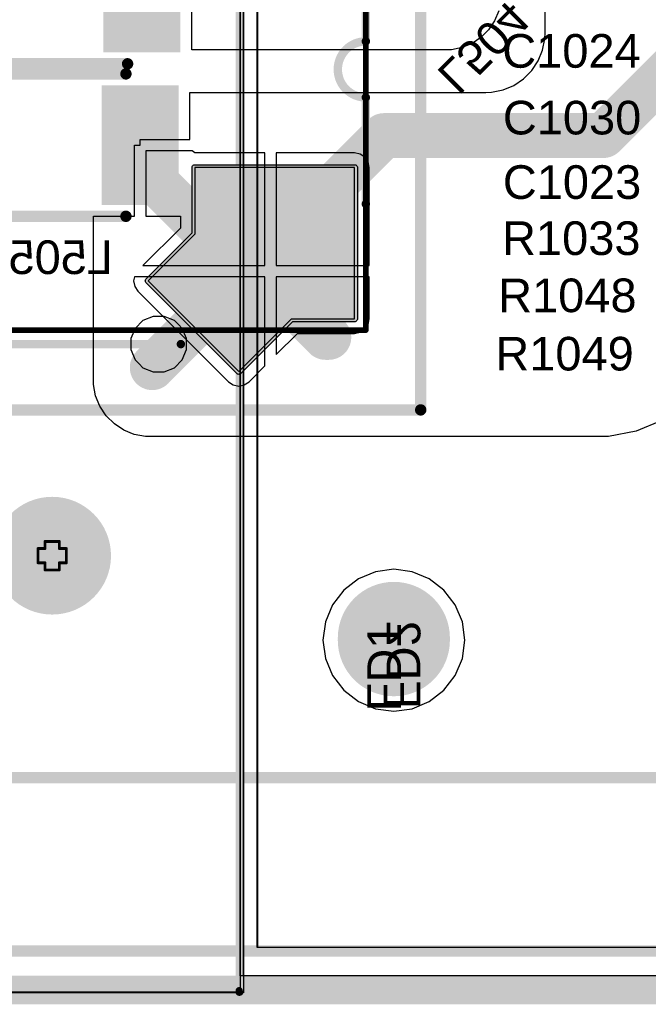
# Model space of a CAD drawing. Header units: inches. Extents: x -6 to 11.2, y -2.2 to 8.3.
# Tile 37 of 256: x 0.987 to 1.429, y -0.01 to 0.681. Entities that reach past the tile are written whole.
import ezdxf

# ---------------------------------------------------------------- set-up
doc = ezdxf.new("R2010")
doc.units = ezdxf.units.IN
doc.header["$MEASUREMENT"] = 0
for name, color, linetype in [('Board Layer Stack Bottom Overlay', 54, 'Continuous'), ('Board Layer Stack Bottom Solder', 6, 'Continuous'), ('Board Outline', 76, 'Continuous'), ('Bottom Comp Outline -Top11)-Comp Outline -Bot12)', 56, 'Continuous'), ('Bottom Designator', 56, 'Continuous'), ('Bottom Paste', 16, 'Continuous'), ('Drill Drawing', 1, 'Continuous'), ('Layer  6- Inner', 156, 'Continuous'), ('Layer 1- Top', 1, 'Continuous'), ('Layer 2- GND', 16, 'Continuous'), ('Layer 3- Inner', 16, 'Continuous'), ('Layer 4- Inner', 76, 'Continuous'), ('Layer 5- Inner', 90, 'Continuous'), ('Layer 7- PWR', 76, 'Continuous'), ('Layer 8- Bottom', 5, 'Continuous'), ('Pad Holes', 156, 'Continuous'), ('Top Designator', 56, 'Continuous'), ('Top Overlay', 2, 'Continuous'), ('Top Solder', 216, 'Continuous')]:
    doc.layers.add(name, color=color, linetype=linetype)
doc.styles.add('Arial', font='txt', dxfattribs={"height": 0.2})

# ---------------------------------------------------------------- blocks, each defined once
blk = doc.blocks.new('L15006_IND1206_B_91')
at = {"layer": 'Board Layer Stack Bottom Solder'}
for points in [[(-0.08697, -0.04197), (-0.08697, 0.04197), (-0.03303, 0.04197), (-0.03303, -0.04197)], [(0.03303, -0.04197), (0.03303, 0.04197), (0.08697, 0.04197), (0.08697, -0.04197)]]:
    blk.add_hatch(color=6, dxfattribs=at).paths.add_polyline_path(points)
at = {"layer": 'Bottom Paste'}
for points in [[(-0.085, -0.04), (-0.085, 0.04), (-0.035, 0.04), (-0.035, -0.04)], [(0.035, -0.04), (0.035, 0.04), (0.085, 0.04), (0.085, -0.04)]]:
    blk.add_hatch(color=16, dxfattribs=at).paths.add_polyline_path(points)
at = {"layer": 'Layer 8- Bottom'}
for points in [[(-0.085, -0.04), (-0.085, 0.04), (-0.035, 0.04), (-0.035, -0.04)], [(0.035, -0.04), (0.035, 0.04), (0.085, 0.04), (0.085, -0.04)]]:
    blk.add_hatch(color=7, dxfattribs=at).paths.add_polyline_path(points)
at = {"layer": 'Board Layer Stack Bottom Overlay'}
for points in [[(0.05, 0.05, 0.008, 0.008, 0), (-0.05, 0.05, 0.008, 0.008, 0)], [(0.05, -0.05, 0.008, 0.008, 0), (-0.05, -0.05, 0.008, 0.008, 0)]]:
    blk.add_lwpolyline(points, format="xyseb", dxfattribs=at)
for points in [[(-0.052, 0.05, 0.004, 0.004, 1), (-0.048, 0.05, 0.004, 0.004, 1)], [(0.048, 0.05, 0.004, 0.004, 1), (0.052, 0.05, 0.004, 0.004, 1)], [(-0.052, -0.05, 0.004, 0.004, 1), (-0.048, -0.05, 0.004, 0.004, 1)], [(0.048, -0.05, 0.004, 0.004, 1), (0.052, -0.05, 0.004, 0.004, 1)]]:
    blk.add_lwpolyline(points, format="xyseb", close=True, dxfattribs=at)
blk = doc.blocks.new('L15006_IND1206_B_320')
at = {"layer": 'Board Layer Stack Bottom Solder'}
for points in [[(-0.08697, -0.04197), (-0.08697, 0.04197), (-0.03303, 0.04197), (-0.03303, -0.04197)], [(0.03303, -0.04197), (0.03303, 0.04197), (0.08697, 0.04197), (0.08697, -0.04197)]]:
    blk.add_hatch(color=6, dxfattribs=at).paths.add_polyline_path(points)
at = {"layer": 'Bottom Paste'}
for points in [[(-0.085, -0.04), (-0.085, 0.04), (-0.035, 0.04), (-0.035, -0.04)], [(0.035, -0.04), (0.035, 0.04), (0.085, 0.04), (0.085, -0.04)]]:
    blk.add_hatch(color=16, dxfattribs=at).paths.add_polyline_path(points)
at = {"layer": 'Layer 8- Bottom'}
for points in [[(-0.085, -0.04), (-0.085, 0.04), (-0.035, 0.04), (-0.035, -0.04)], [(0.035, -0.04), (0.035, 0.04), (0.085, 0.04), (0.085, -0.04)]]:
    blk.add_hatch(color=7, dxfattribs=at).paths.add_polyline_path(points)
at = {"layer": 'Board Layer Stack Bottom Overlay'}
for points in [[(0.05, 0.05, 0.008, 0.008, 0), (-0.05, 0.05, 0.008, 0.008, 0)], [(0.05, -0.05, 0.008, 0.008, 0), (-0.05, -0.05, 0.008, 0.008, 0)]]:
    blk.add_lwpolyline(points, format="xyseb", dxfattribs=at)
for points in [[(-0.052, 0.05, 0.004, 0.004, 1), (-0.048, 0.05, 0.004, 0.004, 1)], [(0.048, 0.05, 0.004, 0.004, 1), (0.052, 0.05, 0.004, 0.004, 1)], [(-0.052, -0.05, 0.004, 0.004, 1), (-0.048, -0.05, 0.004, 0.004, 1)], [(0.048, -0.05, 0.004, 0.004, 1), (0.052, -0.05, 0.004, 0.004, 1)]]:
    blk.add_lwpolyline(points, format="xyseb", close=True, dxfattribs=at)
blk = doc.blocks.new('TCS55_744272222_B_321')
at = {"layer": 'Board Layer Stack Bottom Solder'}
for points in [[(-0.12688, 0.2141), (-0.12651, 0.21398), (-0.12617, 0.2138), (-0.12587, 0.21356), (-0.06222, 0.14991), (-0.06198, 0.14961), (-0.06179, 0.14927), (-0.06168, 0.1489), (-0.06164, 0.14851), (-0.06168, 0.14812), (-0.06177, 0.14784), (-0.06179, 0.14775), (-0.06198, 0.14741), (-0.06222, 0.14711), (-0.06222, 0.14711), (-0.09448, 0.11486), (-0.09448, 0.0689), (-0.09452, 0.06851), (-0.09463, 0.06814), (-0.09481, 0.0678), (-0.09506, 0.0675), (-0.09536, 0.06725), (-0.0957, 0.06707), (-0.09607, 0.06696), (-0.09646, 0.06692), (-0.20866, 0.06692), (-0.20905, 0.06696), (-0.20942, 0.06707), (-0.20976, 0.06725), (-0.21006, 0.0675), (-0.21031, 0.0678), (-0.21049, 0.06814), (-0.2106, 0.06851), (-0.21064, 0.0689), (-0.21064, 0.1752), (-0.2106, 0.17558), (-0.21049, 0.17595), (-0.21031, 0.1763), (-0.21006, 0.1766), (-0.20976, 0.17684), (-0.20942, 0.17702), (-0.20905, 0.17714), (-0.20866, 0.17717), (-0.16505, 0.17717), (-0.12867, 0.21356), (-0.12837, 0.2138), (-0.12802, 0.21398), (-0.12765, 0.2141), (-0.12727, 0.21413)], [(0.12765, 0.2141), (0.12802, 0.21398), (0.12837, 0.2138), (0.12867, 0.21356), (0.16505, 0.17717), (0.20866, 0.17717), (0.20905, 0.17714), (0.20942, 0.17702), (0.20976, 0.17684), (0.21006, 0.1766), (0.21031, 0.1763), (0.21049, 0.17595), (0.2106, 0.17558), (0.21064, 0.1752), (0.21064, 0.0689), (0.2106, 0.06851), (0.21049, 0.06814), (0.21031, 0.0678), (0.21006, 0.0675), (0.20976, 0.06725), (0.20942, 0.06707), (0.20905, 0.06696), (0.20866, 0.06692), (0.09646, 0.06692), (0.09607, 0.06696), (0.0957, 0.06707), (0.09536, 0.06725), (0.09506, 0.0675), (0.09481, 0.0678), (0.09463, 0.06814), (0.09452, 0.06851), (0.09448, 0.0689), (0.09448, 0.11486), (0.06222, 0.14711), (0.06222, 0.14711), (0.06198, 0.14741), (0.06179, 0.14775), (0.06177, 0.14784), (0.06168, 0.14812), (0.06164, 0.14851), (0.06168, 0.1489), (0.06179, 0.14927), (0.06198, 0.14961), (0.06222, 0.14991), (0.12587, 0.21356), (0.12617, 0.2138), (0.12651, 0.21398), (0.12688, 0.2141), (0.12727, 0.21413)], [(-0.09607, -0.06696), (-0.0957, -0.06707), (-0.09536, -0.06725), (-0.09506, -0.0675), (-0.09481, -0.0678), (-0.09463, -0.06814), (-0.09452, -0.06851), (-0.09448, -0.0689), (-0.09448, -0.11486), (-0.06222, -0.14711), (-0.06222, -0.14711), (-0.06198, -0.14741), (-0.06179, -0.14775), (-0.06177, -0.14784), (-0.06168, -0.14812), (-0.06164, -0.14851), (-0.06168, -0.1489), (-0.06179, -0.14927), (-0.06198, -0.14961), (-0.06222, -0.14991), (-0.12587, -0.21356), (-0.12617, -0.2138), (-0.12651, -0.21398), (-0.12688, -0.2141), (-0.12727, -0.21413), (-0.12765, -0.2141), (-0.12802, -0.21398), (-0.12837, -0.2138), (-0.12867, -0.21356), (-0.16505, -0.17717), (-0.20866, -0.17717), (-0.20905, -0.17714), (-0.20942, -0.17702), (-0.20976, -0.17684), (-0.21006, -0.1766), (-0.21031, -0.1763), (-0.21049, -0.17595), (-0.2106, -0.17558), (-0.21064, -0.1752), (-0.21064, -0.0689), (-0.2106, -0.06851), (-0.21049, -0.06814), (-0.21031, -0.0678), (-0.21006, -0.0675), (-0.20976, -0.06725), (-0.20942, -0.06707), (-0.20905, -0.06696), (-0.20866, -0.06692), (-0.09646, -0.06692)], [(0.20905, -0.06696), (0.20942, -0.06707), (0.20976, -0.06725), (0.21006, -0.0675), (0.21031, -0.0678), (0.21049, -0.06814), (0.2106, -0.06851), (0.21064, -0.0689), (0.21064, -0.1752), (0.2106, -0.17558), (0.21049, -0.17595), (0.21031, -0.1763), (0.21006, -0.1766), (0.20976, -0.17684), (0.20942, -0.17702), (0.20905, -0.17714), (0.20866, -0.17717), (0.16505, -0.17717), (0.12867, -0.21356), (0.12837, -0.2138), (0.12802, -0.21398), (0.12765, -0.2141), (0.12727, -0.21413), (0.12688, -0.2141), (0.12651, -0.21398), (0.12617, -0.2138), (0.12587, -0.21356), (0.06222, -0.14991), (0.06198, -0.14961), (0.06179, -0.14927), (0.06168, -0.1489), (0.06164, -0.14851), (0.06168, -0.14812), (0.06177, -0.14784), (0.06179, -0.14775), (0.06198, -0.14741), (0.06222, -0.14711), (0.06222, -0.14711), (0.09448, -0.11486), (0.09448, -0.0689), (0.09452, -0.06851), (0.09463, -0.06814), (0.09481, -0.0678), (0.09506, -0.0675), (0.09536, -0.06725), (0.0957, -0.06707), (0.09607, -0.06696), (0.09646, -0.06692), (0.20866, -0.06692)]]:
    blk.add_hatch(color=6, dxfattribs=at).paths.add_polyline_path(points)
at = {"layer": 'Bottom Paste'}
for points in [[(-0.12727, 0.21216), (-0.16423, 0.1752), (-0.20866, 0.1752), (-0.20866, 0.0689), (-0.09646, 0.0689), (-0.09646, 0.11567), (-0.06362, 0.14851)], [(0.12727, 0.21216), (0.16423, 0.1752), (0.20866, 0.1752), (0.20866, 0.0689), (0.09646, 0.0689), (0.09646, 0.11567), (0.06362, 0.14851)], [(-0.12727, -0.21216), (-0.16423, -0.1752), (-0.20866, -0.1752), (-0.20866, -0.0689), (-0.09646, -0.0689), (-0.09646, -0.11567), (-0.06362, -0.14851)], [(0.12727, -0.21216), (0.16423, -0.1752), (0.20866, -0.1752), (0.20866, -0.0689), (0.09646, -0.0689), (0.09646, -0.11567), (0.06362, -0.14851)]]:
    blk.add_hatch(color=16, dxfattribs=at).paths.add_polyline_path(points)
at = {"layer": 'Layer 8- Bottom'}
for points in [[(-0.12727, 0.21216), (-0.16423, 0.1752), (-0.20866, 0.1752), (-0.20866, 0.0689), (-0.09646, 0.0689), (-0.09646, 0.11567), (-0.06362, 0.14851)], [(0.12727, 0.21216), (0.16423, 0.1752), (0.20866, 0.1752), (0.20866, 0.0689), (0.09646, 0.0689), (0.09646, 0.11567), (0.06362, 0.14851)], [(-0.12727, -0.21216), (-0.16423, -0.1752), (-0.20866, -0.1752), (-0.20866, -0.0689), (-0.09646, -0.0689), (-0.09646, -0.11567), (-0.06362, -0.14851)], [(0.12727, -0.21216), (0.16423, -0.1752), (0.20866, -0.1752), (0.20866, -0.0689), (0.09646, -0.0689), (0.09646, -0.11567), (0.06362, -0.14851)]]:
    blk.add_hatch(color=7, dxfattribs=at).paths.add_polyline_path(points)
at = {"layer": 'Board Layer Stack Bottom Overlay'}
for p, q in [((0.06001, -0.17638), (0.05452, -0.18187)), ((0.06717, -0.17341), (0.06001, -0.17638)), ((0.07493, -0.17341), (0.06717, -0.17341)), ((0.0821, -0.17638), (0.07493, -0.17341)), ((0.08484, -0.17912), (0.0821, -0.17638)), ((0.08758, -0.18187), (0.08484, -0.17912)), ((0.05452, -0.18187), (0.05155, -0.18903)), ((0.09055, -0.18903), (0.08758, -0.18187)), ((0.05155, -0.18903), (0.05155, -0.19679)), ((0.09055, -0.19679), (0.09055, -0.18903)), ((0.05155, -0.19679), (0.05452, -0.20396)), ((0.08758, -0.20396), (0.09055, -0.19679)), ((0.05452, -0.20396), (0.05726, -0.2067)), ((0.05726, -0.2067), (0.05726, -0.2067)), ((0.05726, -0.2067), (0.06001, -0.20944)), ((0.0821, -0.20944), (0.08758, -0.20396)), ((0.06001, -0.20944), (0.06717, -0.21241)), ((0.06717, -0.21241), (0.07493, -0.21241)), ((0.07493, -0.21241), (0.0821, -0.20944))]:
    blk.add_line(p, q, dxfattribs=at)
for points in [[(-0.08661, 0.19291, 0.00591, 0.00591, 0), (0.08661, 0.19291, 0.00591, 0.00591, 0)], [(-0.21654, -0.09449, 0.00591, 0.00591, 0), (-0.21654, 0.09449, 0.00591, 0.00591, 0)], [(0.21654, 0.01968, 0.00591, 0.00591, 0), (0.21654, 0.09449, 0.00591, 0.00591, 0)], [(0.21654, -0.01969, 0.00591, 0.00591, -1), (0.21654, 0.01968, 0.00591, 0.00591, 0)], [(0.21654, -0.09449, 0.00591, 0.00591, 0), (0.21654, -0.01969, 0.00591, 0.00591, 0)], [(-0.08661, -0.19291, 0.00591, 0.00591, 0), (0.08661, -0.19291, 0.00591, 0.00591, 0)]]:
    blk.add_lwpolyline(points, format="xyseb", dxfattribs=at)
for points in [[(-0.08809, 0.19291, 0.00295, 0.00295, 1), (-0.08514, 0.19291, 0.00295, 0.00295, 1)], [(0.08514, 0.19291, 0.00295, 0.00295, 1), (0.08809, 0.19291, 0.00295, 0.00295, 1)], [(-0.21801, 0.09449, 0.00295, 0.00295, 1), (-0.21506, 0.09449, 0.00295, 0.00295, 1)], [(0.21506, 0.09449, 0.00295, 0.00295, 1), (0.21801, 0.09449, 0.00295, 0.00295, 1)], [(0.21506, 0.01968, 0.00295, 0.00295, 1), (0.21801, 0.01968, 0.00295, 0.00295, 1)], [(0.21506, 0.01968, 0.00295, 0.00295, 1), (0.21801, 0.01968, 0.00295, 0.00295, 1)], [(0.21506, -0.01969, 0.00295, 0.00295, 1), (0.21801, -0.01969, 0.00295, 0.00295, 1)], [(0.21506, -0.01969, 0.00295, 0.00295, 1), (0.21801, -0.01969, 0.00295, 0.00295, 1)], [(-0.21801, -0.09449, 0.00295, 0.00295, 1), (-0.21506, -0.09449, 0.00295, 0.00295, 1)], [(0.21506, -0.09449, 0.00295, 0.00295, 1), (0.21801, -0.09449, 0.00295, 0.00295, 1)], [(-0.08809, -0.19291, 0.00295, 0.00295, 1), (-0.08514, -0.19291, 0.00295, 0.00295, 1)], [(0.08514, -0.19291, 0.00295, 0.00295, 1), (0.08809, -0.19291, 0.00295, 0.00295, 1)]]:
    blk.add_lwpolyline(points, format="xyseb", close=True, dxfattribs=at)
at = {"layer": 'Board Layer Stack Bottom Solder'}
for p, q in [((-0.16505, 0.17717), (-0.12867, 0.21356)), ((-0.12867, 0.21356), (-0.12837, 0.2138)), ((-0.12837, 0.2138), (-0.12802, 0.21398)), ((-0.12802, 0.21398), (-0.12765, 0.2141)), ((-0.12765, 0.2141), (-0.12727, 0.21413)), ((-0.12727, 0.21413), (-0.12688, 0.2141)), ((-0.12688, 0.2141), (-0.12651, 0.21398)), ((-0.12651, 0.21398), (-0.12617, 0.2138)), ((-0.12617, 0.2138), (-0.12587, 0.21356)), ((-0.12587, 0.21356), (-0.06222, 0.14991)), ((0.06222, 0.14991), (0.12587, 0.21356)), ((0.12587, 0.21356), (0.12617, 0.2138)), ((0.12617, 0.2138), (0.12651, 0.21398)), ((0.12651, 0.21398), (0.12688, 0.2141)), ((0.12688, 0.2141), (0.12727, 0.21413)), ((0.12727, 0.21413), (0.12765, 0.2141)), ((0.12765, 0.2141), (0.12802, 0.21398)), ((0.12802, 0.21398), (0.12837, 0.2138)), ((0.12837, 0.2138), (0.12867, 0.21356)), ((0.12867, 0.21356), (0.16505, 0.17717)), ((-0.21064, 0.1752), (-0.2106, 0.17558)), ((-0.21064, 0.0689), (-0.21064, 0.1752)), ((-0.2106, 0.17558), (-0.21049, 0.17595)), ((-0.21049, 0.17595), (-0.21031, 0.1763)), ((-0.21031, 0.1763), (-0.21006, 0.1766)), ((-0.21006, 0.1766), (-0.20976, 0.17684)), ((-0.20976, 0.17684), (-0.20942, 0.17702)), ((-0.20942, 0.17702), (-0.20905, 0.17714)), ((-0.20905, 0.17714), (-0.20866, 0.17717)), ((-0.20866, 0.17717), (-0.16505, 0.17717)), ((0.16505, 0.17717), (0.20866, 0.17717)), ((0.20866, 0.17717), (0.20905, 0.17714)), ((0.20905, 0.17714), (0.20942, 0.17702)), ((0.20942, 0.17702), (0.20976, 0.17684)), ((0.20976, 0.17684), (0.21006, 0.1766)), ((0.21006, 0.1766), (0.21031, 0.1763)), ((0.21031, 0.1763), (0.21049, 0.17595)), ((0.21049, 0.17595), (0.2106, 0.17558)), ((0.2106, 0.17558), (0.21064, 0.1752)), ((0.21064, 0.1752), (0.21064, 0.0689)), ((-0.06222, 0.14711), (-0.09448, 0.11486)), ((-0.06222, 0.14991), (-0.06198, 0.14961)), ((-0.06198, 0.14741), (-0.06222, 0.14711)), ((-0.06222, 0.14711), (-0.06222, 0.14711)), ((-0.06198, 0.14961), (-0.06179, 0.14927)), ((-0.06179, 0.14775), (-0.06198, 0.14741)), ((-0.06179, 0.14927), (-0.06168, 0.1489)), ((-0.06177, 0.14784), (-0.06179, 0.14775)), ((-0.06168, 0.14812), (-0.06177, 0.14784)), ((-0.06168, 0.1489), (-0.06164, 0.14851)), ((-0.06164, 0.14851), (-0.06168, 0.14812)), ((0.06164, 0.14851), (0.06168, 0.1489)), ((0.06168, 0.14812), (0.06164, 0.14851)), ((0.06168, 0.1489), (0.06179, 0.14927)), ((0.06177, 0.14784), (0.06168, 0.14812)), ((0.06179, 0.14775), (0.06177, 0.14784)), ((0.06179, 0.14927), (0.06198, 0.14961)), ((0.06198, 0.14741), (0.06179, 0.14775)), ((0.06198, 0.14961), (0.06222, 0.14991)), ((0.06222, 0.14711), (0.06198, 0.14741)), ((0.09448, 0.11486), (0.06222, 0.14711)), ((0.06222, 0.14711), (0.06222, 0.14711)), ((-0.09448, 0.11486), (-0.09448, 0.0689)), ((0.09448, 0.0689), (0.09448, 0.11486)), ((-0.2106, 0.06851), (-0.21064, 0.0689)), ((-0.21049, 0.06814), (-0.2106, 0.06851)), ((-0.21031, 0.0678), (-0.21049, 0.06814)), ((-0.21006, 0.0675), (-0.21031, 0.0678)), ((-0.20976, 0.06725), (-0.21006, 0.0675)), ((-0.20942, 0.06707), (-0.20976, 0.06725)), ((-0.20905, 0.06696), (-0.20942, 0.06707)), ((-0.20866, 0.06692), (-0.20905, 0.06696)), ((-0.09646, 0.06692), (-0.20866, 0.06692)), ((-0.09607, 0.06696), (-0.09646, 0.06692)), ((-0.0957, 0.06707), (-0.09607, 0.06696)), ((-0.09536, 0.06725), (-0.0957, 0.06707)), ((-0.09506, 0.0675), (-0.09536, 0.06725)), ((-0.09481, 0.0678), (-0.09506, 0.0675)), ((-0.09463, 0.06814), (-0.09481, 0.0678)), ((-0.09452, 0.06851), (-0.09463, 0.06814)), ((-0.09448, 0.0689), (-0.09452, 0.06851)), ((0.09452, 0.06851), (0.09448, 0.0689)), ((0.09463, 0.06814), (0.09452, 0.06851)), ((0.09481, 0.0678), (0.09463, 0.06814)), ((0.09506, 0.0675), (0.09481, 0.0678)), ((0.09536, 0.06725), (0.09506, 0.0675)), ((0.0957, 0.06707), (0.09536, 0.06725)), ((0.09607, 0.06696), (0.0957, 0.06707)), ((0.09646, 0.06692), (0.09607, 0.06696)), ((0.20866, 0.06692), (0.09646, 0.06692)), ((0.20905, 0.06696), (0.20866, 0.06692)), ((0.20942, 0.06707), (0.20905, 0.06696)), ((0.20976, 0.06725), (0.20942, 0.06707)), ((0.21006, 0.0675), (0.20976, 0.06725)), ((0.21031, 0.0678), (0.21006, 0.0675)), ((0.21049, 0.06814), (0.21031, 0.0678)), ((0.2106, 0.06851), (0.21049, 0.06814)), ((0.21064, 0.0689), (0.2106, 0.06851)), ((-0.21064, -0.0689), (-0.2106, -0.06851)), ((-0.21064, -0.1752), (-0.21064, -0.0689)), ((-0.2106, -0.06851), (-0.21049, -0.06814)), ((-0.21049, -0.06814), (-0.21031, -0.0678)), ((-0.21031, -0.0678), (-0.21006, -0.0675)), ((-0.21006, -0.0675), (-0.20976, -0.06725)), ((-0.20976, -0.06725), (-0.20942, -0.06707)), ((-0.20942, -0.06707), (-0.20905, -0.06696)), ((-0.20905, -0.06696), (-0.20866, -0.06692)), ((-0.20866, -0.06692), (-0.09646, -0.06692)), ((-0.09646, -0.06692), (-0.09607, -0.06696)), ((-0.09607, -0.06696), (-0.0957, -0.06707)), ((-0.0957, -0.06707), (-0.09536, -0.06725)), ((-0.09536, -0.06725), (-0.09506, -0.0675)), ((-0.09506, -0.0675), (-0.09481, -0.0678)), ((-0.09481, -0.0678), (-0.09463, -0.06814)), ((-0.09463, -0.06814), (-0.09452, -0.06851)), ((-0.09452, -0.06851), (-0.09448, -0.0689)), ((-0.09448, -0.0689), (-0.09448, -0.11486)), ((0.09448, -0.0689), (0.09452, -0.06851)), ((0.09448, -0.11486), (0.09448, -0.0689)), ((0.09452, -0.06851), (0.09463, -0.06814)), ((0.09463, -0.06814), (0.09481, -0.0678)), ((0.09481, -0.0678), (0.09506, -0.0675)), ((0.09506, -0.0675), (0.09536, -0.06725)), ((0.09536, -0.06725), (0.0957, -0.06707)), ((0.0957, -0.06707), (0.09607, -0.06696)), ((0.09607, -0.06696), (0.09646, -0.06692)), ((0.09646, -0.06692), (0.20866, -0.06692)), ((0.20866, -0.06692), (0.20905, -0.06696)), ((0.20905, -0.06696), (0.20942, -0.06707)), ((0.20942, -0.06707), (0.20976, -0.06725)), ((0.20976, -0.06725), (0.21006, -0.0675)), ((0.21006, -0.0675), (0.21031, -0.0678)), ((0.21031, -0.0678), (0.21049, -0.06814)), ((0.21049, -0.06814), (0.2106, -0.06851)), ((0.2106, -0.06851), (0.21064, -0.0689)), ((0.21064, -0.0689), (0.21064, -0.1752)), ((-0.09448, -0.11486), (-0.06222, -0.14711)), ((0.06222, -0.14711), (0.09448, -0.11486)), ((-0.06222, -0.14991), (-0.12587, -0.21356)), ((-0.06222, -0.14711), (-0.06222, -0.14711)), ((-0.06222, -0.14711), (-0.06198, -0.14741)), ((-0.06198, -0.14961), (-0.06222, -0.14991)), ((-0.06198, -0.14741), (-0.06179, -0.14775)), ((-0.06179, -0.14927), (-0.06198, -0.14961)), ((-0.06179, -0.14775), (-0.06177, -0.14784)), ((-0.06168, -0.1489), (-0.06179, -0.14927)), ((-0.06177, -0.14784), (-0.06168, -0.14812)), ((-0.06168, -0.14812), (-0.06164, -0.14851)), ((-0.06164, -0.14851), (-0.06168, -0.1489)), ((0.06164, -0.14851), (0.06168, -0.14812)), ((0.06168, -0.1489), (0.06164, -0.14851)), ((0.06168, -0.14812), (0.06177, -0.14784)), ((0.06179, -0.14927), (0.06168, -0.1489)), ((0.06177, -0.14784), (0.06179, -0.14775)), ((0.06179, -0.14775), (0.06198, -0.14741)), ((0.06198, -0.14961), (0.06179, -0.14927)), ((0.06198, -0.14741), (0.06222, -0.14711)), ((0.06222, -0.14991), (0.06198, -0.14961)), ((0.06222, -0.14711), (0.06222, -0.14711)), ((0.12587, -0.21356), (0.06222, -0.14991)), ((-0.2106, -0.17558), (-0.21064, -0.1752)), ((-0.21049, -0.17595), (-0.2106, -0.17558)), ((-0.21031, -0.1763), (-0.21049, -0.17595)), ((-0.21006, -0.1766), (-0.21031, -0.1763)), ((-0.20976, -0.17684), (-0.21006, -0.1766)), ((-0.20942, -0.17702), (-0.20976, -0.17684)), ((-0.20905, -0.17714), (-0.20942, -0.17702)), ((-0.20866, -0.17717), (-0.20905, -0.17714)), ((-0.16505, -0.17717), (-0.20866, -0.17717)), ((-0.12867, -0.21356), (-0.16505, -0.17717)), ((0.16505, -0.17717), (0.12867, -0.21356)), ((0.20866, -0.17717), (0.16505, -0.17717)), ((0.20905, -0.17714), (0.20866, -0.17717)), ((0.20942, -0.17702), (0.20905, -0.17714)), ((0.20976, -0.17684), (0.20942, -0.17702)), ((0.21006, -0.1766), (0.20976, -0.17684)), ((0.21031, -0.1763), (0.21006, -0.1766)), ((0.21049, -0.17595), (0.21031, -0.1763)), ((0.2106, -0.17558), (0.21049, -0.17595)), ((0.21064, -0.1752), (0.2106, -0.17558)), ((-0.12837, -0.2138), (-0.12867, -0.21356)), ((-0.12802, -0.21398), (-0.12837, -0.2138)), ((-0.12765, -0.2141), (-0.12802, -0.21398)), ((-0.12727, -0.21413), (-0.12765, -0.2141)), ((-0.12688, -0.2141), (-0.12727, -0.21413)), ((-0.12651, -0.21398), (-0.12688, -0.2141)), ((-0.12617, -0.2138), (-0.12651, -0.21398)), ((-0.12587, -0.21356), (-0.12617, -0.2138)), ((0.12617, -0.2138), (0.12587, -0.21356)), ((0.12651, -0.21398), (0.12617, -0.2138)), ((0.12688, -0.2141), (0.12651, -0.21398)), ((0.12727, -0.21413), (0.12688, -0.2141)), ((0.12765, -0.2141), (0.12727, -0.21413)), ((0.12802, -0.21398), (0.12765, -0.2141)), ((0.12837, -0.2138), (0.12802, -0.21398)), ((0.12867, -0.21356), (0.12837, -0.2138))]:
    blk.add_line(p, q, dxfattribs=at)
at = {"layer": 'Bottom Comp Outline -Top11)-Comp Outline -Bot12)'}
for points in [[(-0.21654, 0.18307, 0.00394, 0.00394, 0), (0.21654, 0.18307, 0.00394, 0.00394, 0)], [(-0.21654, -0.18307, 0.00394, 0.00394, 0), (-0.21654, 0.18307, 0.00394, 0.00394, 0)], [(0.21654, -0.18307, 0.00394, 0.00394, 0), (0.21654, 0.18307, 0.00394, 0.00394, 0)], [(-0.21654, -0.18307, 0.00394, 0.00394, 0), (0.21654, -0.18307, 0.00394, 0.00394, 0)]]:
    blk.add_lwpolyline(points, format="xyseb", dxfattribs=at)
for points in [[(-0.21752, 0.18307, 0.00197, 0.00197, 1), (-0.21555, 0.18307, 0.00197, 0.00197, 1)], [(-0.21752, 0.18307, 0.00197, 0.00197, 1), (-0.21555, 0.18307, 0.00197, 0.00197, 1)], [(0.21555, 0.18307, 0.00197, 0.00197, 1), (0.21752, 0.18307, 0.00197, 0.00197, 1)], [(0.21555, 0.18307, 0.00197, 0.00197, 1), (0.21752, 0.18307, 0.00197, 0.00197, 1)], [(-0.21752, -0.18307, 0.00197, 0.00197, 1), (-0.21555, -0.18307, 0.00197, 0.00197, 1)], [(-0.21752, -0.18307, 0.00197, 0.00197, 1), (-0.21555, -0.18307, 0.00197, 0.00197, 1)], [(0.21555, -0.18307, 0.00197, 0.00197, 1), (0.21752, -0.18307, 0.00197, 0.00197, 1)], [(0.21555, -0.18307, 0.00197, 0.00197, 1), (0.21752, -0.18307, 0.00197, 0.00197, 1)]]:
    blk.add_lwpolyline(points, format="xyseb", close=True, dxfattribs=at)
at = {"layer": 'Bottom Paste'}
for p, q in [((-0.12727, 0.21216), (-0.16423, 0.1752)), ((-0.06362, 0.14851), (-0.12727, 0.21216)), ((0.06362, 0.14851), (0.12727, 0.21216)), ((0.12727, 0.21216), (0.16423, 0.1752)), ((-0.16423, 0.1752), (-0.20866, 0.1752)), ((-0.20866, 0.1752), (-0.20866, 0.0689)), ((0.16423, 0.1752), (0.20866, 0.1752)), ((0.20866, 0.1752), (0.20866, 0.0689)), ((-0.09646, 0.11567), (-0.06362, 0.14851)), ((0.09646, 0.11567), (0.06362, 0.14851)), ((-0.09646, 0.0689), (-0.09646, 0.11567)), ((0.09646, 0.0689), (0.09646, 0.11567)), ((-0.20866, 0.0689), (-0.09646, 0.0689)), ((0.20866, 0.0689), (0.09646, 0.0689)), ((-0.20866, -0.1752), (-0.20866, -0.0689)), ((-0.20866, -0.0689), (-0.09646, -0.0689)), ((-0.09646, -0.0689), (-0.09646, -0.11567)), ((0.20866, -0.0689), (0.09646, -0.0689)), ((0.09646, -0.0689), (0.09646, -0.11567)), ((0.20866, -0.1752), (0.20866, -0.0689)), ((-0.09646, -0.11567), (-0.06362, -0.14851)), ((0.09646, -0.11567), (0.06362, -0.14851)), ((-0.06362, -0.14851), (-0.12727, -0.21216)), ((0.06362, -0.14851), (0.12727, -0.21216)), ((-0.16423, -0.1752), (-0.20866, -0.1752)), ((-0.12727, -0.21216), (-0.16423, -0.1752)), ((0.12727, -0.21216), (0.16423, -0.1752)), ((0.16423, -0.1752), (0.20866, -0.1752))]:
    blk.add_line(p, q, dxfattribs=at)
at = {"layer": 'Layer 8- Bottom'}
for p, q in [((-0.12727, 0.21216), (-0.16423, 0.1752)), ((-0.06362, 0.14851), (-0.12727, 0.21216)), ((0.06362, 0.14851), (0.12727, 0.21216)), ((0.12727, 0.21216), (0.16423, 0.1752)), ((-0.16423, 0.1752), (-0.20866, 0.1752)), ((-0.20866, 0.1752), (-0.20866, 0.0689)), ((0.16423, 0.1752), (0.20866, 0.1752)), ((0.20866, 0.1752), (0.20866, 0.0689)), ((-0.09646, 0.11567), (-0.06362, 0.14851)), ((0.09646, 0.11567), (0.06362, 0.14851)), ((-0.09646, 0.0689), (-0.09646, 0.11567)), ((0.09646, 0.0689), (0.09646, 0.11567)), ((-0.20866, 0.0689), (-0.09646, 0.0689)), ((0.20866, 0.0689), (0.09646, 0.0689)), ((-0.20866, -0.1752), (-0.20866, -0.0689)), ((-0.20866, -0.0689), (-0.09646, -0.0689)), ((-0.09646, -0.0689), (-0.09646, -0.11567)), ((0.20866, -0.0689), (0.09646, -0.0689)), ((0.09646, -0.0689), (0.09646, -0.11567)), ((0.20866, -0.1752), (0.20866, -0.0689)), ((-0.09646, -0.11567), (-0.06362, -0.14851)), ((0.09646, -0.11567), (0.06362, -0.14851)), ((-0.06362, -0.14851), (-0.12727, -0.21216)), ((0.06362, -0.14851), (0.12727, -0.21216)), ((-0.16423, -0.1752), (-0.20866, -0.1752)), ((-0.12727, -0.21216), (-0.16423, -0.1752)), ((0.12727, -0.21216), (0.16423, -0.1752)), ((0.16423, -0.1752), (0.20866, -0.1752))]:
    blk.add_line(p, q, dxfattribs=at)
blk = doc.blocks.new('AG5300_B_408')
at = {"layer": 'Board Layer Stack Bottom Solder'}
h = blk.add_hatch(color=6, dxfattribs=at)
edge = h.paths.add_edge_path()
edge.add_arc((0.5, 0), 0.04134, 0, 360)
at = {"layer": 'Layer 1- Top'}
h = blk.add_hatch(color=7, dxfattribs=at)
edge = h.paths.add_edge_path()
edge.add_arc((0.5, 0), 0.03937, 0, 360)
at = {"layer": 'Layer 2- GND'}
h = blk.add_hatch(color=7, dxfattribs=at)
edge = h.paths.add_edge_path()
edge.add_arc((0.5, 0), 0.03165, 0, 360)
at = {"layer": 'Layer 7- PWR'}
h = blk.add_hatch(color=7, dxfattribs=at)
edge = h.paths.add_edge_path()
edge.add_arc((0.5, 0), 0.03165, 0, 360)
at = {"layer": 'Layer 8- Bottom'}
h = blk.add_hatch(color=7, dxfattribs=at)
edge = h.paths.add_edge_path()
edge.add_arc((0.5, 0), 0.03937, 0, 360)
at = {"layer": 'Pad Holes'}
h = blk.add_hatch(color=7, dxfattribs=at)
edge = h.paths.add_edge_path()
edge.add_arc((0.5, 0), 0.02165, 0, 360)
at = {"layer": 'Top Solder'}
h = blk.add_hatch(color=216, dxfattribs=at)
edge = h.paths.add_edge_path()
edge.add_arc((0.5, 0), 0.04134, 0, 360)
at = {"layer": 'Board Layer Stack Bottom Overlay'}
for points in [[(0.75886, 0.10236, 0.008, 0.008, 0), (0.75886, 0.43307, 0.008, 0.008, 0)], [(-0.2, 0.10236, 0.008, 0.008, 0), (0.75886, 0.10236, 0.008, 0.008, 0)], [(-0.2, -0.15591, 0.008, 0.008, 0), (2.05, -0.15591, 0.008, 0.008, 0)], [(-0.2, -0.27756, 0.008, 0.008, 0), (2.05807, -0.27756, 0.008, 0.008, 0)]]:
    blk.add_lwpolyline(points, format="xyseb", dxfattribs=at)
blk.add_lwpolyline([(0.75686, 0.10236, 0.004, 0.004, 1), (0.76086, 0.10236, 0.004, 0.004, 1)], format="xyseb", close=True, dxfattribs=at)
blk.add_lwpolyline([(0.75686, 0.10236, 0.004, 0.004, 1), (0.76086, 0.10236, 0.004, 0.004, 1)], format="xyseb", close=True, dxfattribs=at)
blk = doc.blocks.new('FID1X2R_B_483')
at = {"layer": 'Board Layer Stack Bottom Solder'}
h = blk.add_hatch(color=6, dxfattribs=at)
edge = h.paths.add_edge_path()
edge.add_arc((0, 0), 0.03937, 0, 360)
at = {"layer": 'Layer 8- Bottom'}
h = blk.add_hatch(color=7, dxfattribs=at)
edge = h.paths.add_edge_path()
edge.add_arc((0, 0), 0.01969, 0, 360)
for points in [[(0.01969, 0, 0.03937, 0.03937, 1), (-0.01969, 0, 0.03937, 0.03937, 1)], [(-0.02953, 0, 0.01969, 0.01969, 1), (-0.00984, 0, 0.01969, 0.01969, 1)], [(0.00984, 0, 0.01969, 0.01969, 1), (0.02953, 0, 0.01969, 0.01969, 1)]]:
    blk.add_lwpolyline(points, format="xyseb", close=True, dxfattribs=at)
at = {"layer": 'Bottom Designator', "style": 'Arial', "text_generation_flag": 2}
blk.add_text('FD2', height=0.023622, rotation=180, dxfattribs=at).set_placement((-0.05, 0.005))
blk = doc.blocks.new('FID1X2R_484')
at = {"layer": 'Layer 1- Top'}
h = blk.add_hatch(color=7, dxfattribs=at)
edge = h.paths.add_edge_path()
edge.add_arc((0, 0), 0.01969, 0, 360)
at = {"layer": 'Top Solder'}
h = blk.add_hatch(color=216, dxfattribs=at)
edge = h.paths.add_edge_path()
edge.add_arc((0, 0), 0.03937, 0, 360)
at = {"layer": 'Layer 1- Top'}
for points in [[(0.01969, 0, 0.03937, 0.03937, 1), (-0.01969, 0, 0.03937, 0.03937, 1)], [(-0.02953, 0, 0.01969, 0.01969, 1), (-0.00984, 0, 0.01969, 0.01969, 1)], [(0.00984, 0, 0.01969, 0.01969, 1), (0.02953, 0, 0.01969, 0.01969, 1)]]:
    blk.add_lwpolyline(points, format="xyseb", close=True, dxfattribs=at)
at = {"layer": 'Top Designator', "style": 'Arial'}
blk.add_text('FD1', height=0.023622, dxfattribs=at).set_placement((-0.05, -0.005))

msp = doc.modelspace()

# ---------------------------------------------------------------- linework, layer by layer
at = {"layer": 'Board Outline'}
msp.add_lwpolyline([(-0.00001, -0.00001, 0.015, 0.015, 0), (5.39999, -0.00001, 0.015, 0.015, 0)], format="xyseb", dxfattribs=at)
at = {"layer": 'Drill Drawing'}
for points in [[(1.005, 0.31, 0.002, 0.002, 0), (1.005, 0.315, 0.002, 0.002, 0)], [(1.005, 0.315, 0.002, 0.002, 0), (1.015, 0.315, 0.002, 0.002, 0)], [(1.015, 0.31, 0.002, 0.002, 0), (1.015, 0.315, 0.002, 0.002, 0)], [(1, 0.3, 0.002, 0.002, 0), (1, 0.31, 0.002, 0.002, 0)], [(1, 0.31, 0.002, 0.002, 0), (1.005, 0.31, 0.002, 0.002, 0)], [(1.015, 0.31, 0.002, 0.002, 0), (1.02, 0.31, 0.002, 0.002, 0)], [(1.02, 0.3, 0.002, 0.002, 0), (1.02, 0.31, 0.002, 0.002, 0)], [(1, 0.3, 0.002, 0.002, 0), (1.005, 0.3, 0.002, 0.002, 0)], [(1.005, 0.295, 0.002, 0.002, 0), (1.005, 0.3, 0.002, 0.002, 0)], [(1.015, 0.3, 0.002, 0.002, 0), (1.02, 0.3, 0.002, 0.002, 0)], [(1.015, 0.295, 0.002, 0.002, 0), (1.015, 0.3, 0.002, 0.002, 0)], [(1.005, 0.295, 0.002, 0.002, 0), (1.015, 0.295, 0.002, 0.002, 0)]]:
    msp.add_lwpolyline(points, format="xyseb", dxfattribs=at)
for points in [[(1.0045, 0.315, 0.001, 0.001, 1), (1.0055, 0.315, 0.001, 0.001, 1)], [(1.0045, 0.315, 0.001, 0.001, 1), (1.0055, 0.315, 0.001, 0.001, 1)], [(1.0145, 0.315, 0.001, 0.001, 1), (1.0155, 0.315, 0.001, 0.001, 1)], [(1.0145, 0.315, 0.001, 0.001, 1), (1.0155, 0.315, 0.001, 0.001, 1)], [(0.9995, 0.31, 0.001, 0.001, 1), (1.0005, 0.31, 0.001, 0.001, 1)], [(0.9995, 0.31, 0.001, 0.001, 1), (1.0005, 0.31, 0.001, 0.001, 1)], [(1.0045, 0.31, 0.001, 0.001, 1), (1.0055, 0.31, 0.001, 0.001, 1)], [(1.0045, 0.31, 0.001, 0.001, 1), (1.0055, 0.31, 0.001, 0.001, 1)], [(1.0145, 0.31, 0.001, 0.001, 1), (1.0155, 0.31, 0.001, 0.001, 1)], [(1.0145, 0.31, 0.001, 0.001, 1), (1.0155, 0.31, 0.001, 0.001, 1)], [(1.0195, 0.31, 0.001, 0.001, 1), (1.0205, 0.31, 0.001, 0.001, 1)], [(1.0195, 0.31, 0.001, 0.001, 1), (1.0205, 0.31, 0.001, 0.001, 1)], [(0.9995, 0.3, 0.001, 0.001, 1), (1.0005, 0.3, 0.001, 0.001, 1)], [(0.9995, 0.3, 0.001, 0.001, 1), (1.0005, 0.3, 0.001, 0.001, 1)], [(1.0045, 0.3, 0.001, 0.001, 1), (1.0055, 0.3, 0.001, 0.001, 1)], [(1.0045, 0.3, 0.001, 0.001, 1), (1.0055, 0.3, 0.001, 0.001, 1)], [(1.0145, 0.3, 0.001, 0.001, 1), (1.0155, 0.3, 0.001, 0.001, 1)], [(1.0145, 0.3, 0.001, 0.001, 1), (1.0155, 0.3, 0.001, 0.001, 1)], [(1.0195, 0.3, 0.001, 0.001, 1), (1.0205, 0.3, 0.001, 0.001, 1)], [(1.0195, 0.3, 0.001, 0.001, 1), (1.0205, 0.3, 0.001, 0.001, 1)], [(1.0045, 0.295, 0.001, 0.001, 1), (1.0055, 0.295, 0.001, 0.001, 1)], [(1.0045, 0.295, 0.001, 0.001, 1), (1.0055, 0.295, 0.001, 0.001, 1)], [(1.0145, 0.295, 0.001, 0.001, 1), (1.0155, 0.295, 0.001, 0.001, 1)], [(1.0145, 0.295, 0.001, 0.001, 1), (1.0155, 0.295, 0.001, 0.001, 1)]]:
    msp.add_lwpolyline(points, format="xyseb", close=True, dxfattribs=at)
at = {"layer": 'Layer  6- Inner'}
for p, q in [((1.15408, 0.02977), (1.15408, 0.77426)), ((1.6514, 0.02977), (1.15408, 0.02977))]:
    msp.add_line(p, q, dxfattribs=at)
for points in [[(1.14134, -0.00118, 0.005, 0.005, 0), (1.14134, 0.78268, 0.005, 0.005, 0)], [(0.00039, -0.00118, 0.005, 0.005, 0), (1.14134, -0.00118, 0.005, 0.005, 0)]]:
    msp.add_lwpolyline(points, format="xyseb", dxfattribs=at)
msp.add_lwpolyline([(1.14009, -0.00118, 0.0025, 0.0025, 1), (1.14259, -0.00118, 0.0025, 0.0025, 1)], format="xyseb", close=True, dxfattribs=at)
msp.add_lwpolyline([(1.14009, -0.00118, 0.0025, 0.0025, 1), (1.14259, -0.00118, 0.0025, 0.0025, 1)], format="xyseb", close=True, dxfattribs=at)
at = {"layer": 'Layer 1- Top'}
for p, q in [((1.15408, 0.02977), (1.15408, 0.78268)), ((1.23711, 0.29377), (1.2251, 0.28879)), ((1.25, 0.29547), (1.23711, 0.29377)), ((1.26289, 0.29377), (1.25, 0.29547)), ((1.2749, 0.28879), (1.26289, 0.29377)), ((1.2251, 0.28879), (1.21479, 0.28088)), ((1.28521, 0.28088), (1.2749, 0.28879)), ((1.21479, 0.28088), (1.20688, 0.27057)), ((1.29312, 0.27057), (1.28521, 0.28088)), ((1.20688, 0.27057), (1.2019, 0.25856)), ((1.2981, 0.25856), (1.29312, 0.27057)), ((1.2019, 0.25856), (1.2002, 0.24567)), ((1.2998, 0.24567), (1.2981, 0.25856)), ((1.2002, 0.24567), (1.2019, 0.23278)), ((1.2981, 0.23278), (1.2998, 0.24567)), ((1.2019, 0.23278), (1.20688, 0.22077)), ((1.29312, 0.22077), (1.2981, 0.23278)), ((1.20688, 0.22077), (1.21479, 0.21046)), ((1.28521, 0.21046), (1.29312, 0.22077)), ((1.21479, 0.21046), (1.2251, 0.20254)), ((1.2749, 0.20254), (1.28521, 0.21046)), ((1.2251, 0.20254), (1.23711, 0.19757)), ((1.26289, 0.19757), (1.2749, 0.20254)), ((1.23711, 0.19757), (1.25, 0.19587)), ((1.25, 0.19587), (1.26289, 0.19757)), ((5.37021, 0.02977), (1.15408, 0.02977))]:
    msp.add_line(p, q, dxfattribs=at)
for points in [[(1.14134, -0.00118, 0.005, 0.005, 0), (1.14134, 0.78268, 0.005, 0.005, 0)], [(0.00039, -0.00118, 0.005, 0.005, 0), (1.14134, -0.00118, 0.005, 0.005, 0)]]:
    msp.add_lwpolyline(points, format="xyseb", dxfattribs=at)
msp.add_lwpolyline([(1.14009, -0.00118, 0.0025, 0.0025, 1), (1.14259, -0.00118, 0.0025, 0.0025, 1)], format="xyseb", close=True, dxfattribs=at)
msp.add_lwpolyline([(1.14009, -0.00118, 0.0025, 0.0025, 1), (1.14259, -0.00118, 0.0025, 0.0025, 1)], format="xyseb", close=True, dxfattribs=at)
at = {"layer": 'Layer 2- GND'}
for p, q in [((1.14213, 0.7815), (1.14213, -0.00157)), ((1.14213, 0.01008), (1.14213, 0.7815)), ((5.38991, 0.01008), (1.14213, 0.01008)), ((1.14213, -0.00157), (-0.00315, -0.00157))]:
    msp.add_line(p, q, dxfattribs=at)
msp.add_lwpolyline([(-0.00001, -0.00001, 0.02, 0.02, 0), (5.39999, -0.00001, 0.02, 0.02, 0)], format="xyseb", dxfattribs=at)
at = {"layer": 'Layer 3- Inner'}
for p, q in [((1.15448, 0.02977), (1.15448, 0.78228)), ((5.37021, 0.02977), (1.15448, 0.02977))]:
    msp.add_line(p, q, dxfattribs=at)
for points in [[(1.14173, -0.00157, 0.005, 0.005, 0), (1.14173, 0.78228, 0.005, 0.005, 0)], [(0.00079, -0.00157, 0.005, 0.005, 0), (1.14173, -0.00157, 0.005, 0.005, 0)]]:
    msp.add_lwpolyline(points, format="xyseb", dxfattribs=at)
msp.add_lwpolyline([(1.14048, -0.00157, 0.0025, 0.0025, 1), (1.14298, -0.00157, 0.0025, 0.0025, 1)], format="xyseb", close=True, dxfattribs=at)
msp.add_lwpolyline([(1.14048, -0.00157, 0.0025, 0.0025, 1), (1.14298, -0.00157, 0.0025, 0.0025, 1)], format="xyseb", close=True, dxfattribs=at)
at = {"layer": 'Layer 4- Inner'}
for p, q in [((1.15408, 0.02977), (1.15408, 0.78228)), ((1.6514, 0.02977), (1.15408, 0.02977))]:
    msp.add_line(p, q, dxfattribs=at)
for points in [[(1.14134, -0.00157, 0.005, 0.005, 0), (1.14134, 0.78228, 0.005, 0.005, 0)], [(0.00039, -0.00157, 0.005, 0.005, 0), (1.14134, -0.00157, 0.005, 0.005, 0)]]:
    msp.add_lwpolyline(points, format="xyseb", dxfattribs=at)
msp.add_lwpolyline([(1.14009, -0.00157, 0.0025, 0.0025, 1), (1.14259, -0.00157, 0.0025, 0.0025, 1)], format="xyseb", close=True, dxfattribs=at)
msp.add_lwpolyline([(1.14009, -0.00157, 0.0025, 0.0025, 1), (1.14259, -0.00157, 0.0025, 0.0025, 1)], format="xyseb", close=True, dxfattribs=at)
at = {"layer": 'Layer 5- Inner'}
for p, q in [((1.15408, 0.02977), (1.15408, 0.78346)), ((5.37021, 0.02977), (1.15408, 0.02977))]:
    msp.add_line(p, q, dxfattribs=at)
for points in [[(1.14134, -0.00039, 0.005, 0.005, 0), (1.14134, 0.78346, 0.005, 0.005, 0)], [(0.00039, -0.00039, 0.005, 0.005, 0), (1.14134, -0.00039, 0.005, 0.005, 0)]]:
    msp.add_lwpolyline(points, format="xyseb", dxfattribs=at)
msp.add_lwpolyline([(1.14009, -0.00039, 0.0025, 0.0025, 1), (1.14259, -0.00039, 0.0025, 0.0025, 1)], format="xyseb", close=True, dxfattribs=at)
msp.add_lwpolyline([(1.14009, -0.00039, 0.0025, 0.0025, 1), (1.14259, -0.00039, 0.0025, 0.0025, 1)], format="xyseb", close=True, dxfattribs=at)
at = {"layer": 'Layer 7- PWR'}
for p, q in [((1.14429, 0.7811), (1.14429, -0.00197)), ((1.14429, 0.01008), (1.14429, 0.7811)), ((5.38991, 0.01008), (1.14429, 0.01008)), ((1.14429, -0.00197), (-0.00098, -0.00197))]:
    msp.add_line(p, q, dxfattribs=at)
msp.add_lwpolyline([(-0.00001, -0.00001, 0.02, 0.02, 0), (5.39999, -0.00001, 0.02, 0.02, 0)], format="xyseb", dxfattribs=at)
at = {"layer": 'Layer 8- Bottom'}
for p, q in [((1.3563, 0.67205), (1.3563, 1.03409)), ((1.10799, 0.66024), (1.10799, 0.69646)), ((1.32371, 0.68756), (1.32081, 0.68054)), ((1.32081, 0.68054), (1.31658, 0.67422)), ((1.31658, 0.67422), (1.31121, 0.66885)), ((1.3561, 0.66796), (1.3563, 0.67205)), ((1.30489, 0.66463), (1.29787, 0.66172)), ((1.31121, 0.66885), (1.30489, 0.66463)), ((1.3545, 0.65993), (1.3561, 0.66796)), ((1.29041, 0.66024), (1.10799, 0.66024)), ((1.29787, 0.66172), (1.29041, 0.66024)), ((1.35137, 0.65237), (1.3545, 0.65993)), ((1.34683, 0.64557), (1.35137, 0.65237)), ((1.34104, 0.63979), (1.34683, 0.64557)), ((1.33424, 0.63524), (1.34104, 0.63979)), ((1.10681, 0.59724), (1.10681, 0.63031)), ((1.10681, 0.63031), (1.31457, 0.63031)), ((1.31457, 0.63031), (1.31866, 0.63052)), ((1.31866, 0.63052), (1.32668, 0.63211)), ((1.32668, 0.63211), (1.33424, 0.63524)), ((1.07181, 0.59331), (1.07181, 0.59724)), ((1.07181, 0.59724), (1.10681, 0.59724)), ((1.06787, 0.54331), (1.06787, 0.59331)), ((1.06787, 0.59331), (1.07181, 0.59331)), ((1.10827, 0.58937), (1.07575, 0.58937)), ((1.07575, 0.58937), (1.07575, 0.54331)), ((1.11024, 0.58776), (1.10827, 0.58937)), ((1.15945, 0.58776), (1.11024, 0.58776)), ((1.15945, 0.50866), (1.15945, 0.58776)), ((1.22244, 0.58776), (1.16732, 0.58776)), ((1.16732, 0.58776), (1.16732, 0.50866)), ((1.22634, 0.58698), (1.22244, 0.58776)), ((1.22965, 0.58477), (1.22634, 0.58698)), ((1.23186, 0.58146), (1.22965, 0.58477)), ((1.23264, 0.57756), (1.23186, 0.58146)), ((1.23264, 0.50866), (1.23264, 0.57756)), ((1.03898, 0.42514), (1.03898, 0.54331)), ((1.03898, 0.54331), (1.06787, 0.54331)), ((1.07575, 0.54331), (1.10004, 0.54331)), ((1.10004, 0.54331), (1.10004, 0.53501)), ((1.10004, 0.53501), (1.0737, 0.50866)), ((1.0737, 0.50866), (1.15945, 0.50866)), ((1.16732, 0.50866), (1.23264, 0.50866)), ((1.06777, 0.50079), (1.0672, 0.49795)), ((1.0672, 0.49795), (1.06798, 0.49404)), ((1.15945, 0.50079), (1.06777, 0.50079)), ((1.15945, 0.43828), (1.15945, 0.50079)), ((1.23264, 0.50079), (1.16732, 0.50079)), ((1.16732, 0.50079), (1.16732, 0.44616)), ((1.23264, 0.47126), (1.23264, 0.50079)), ((1.06798, 0.49404), (1.07019, 0.49074)), ((1.07019, 0.49074), (1.13384, 0.42709)), ((1.23186, 0.46736), (1.23264, 0.47126)), ((1.22634, 0.46184), (1.22965, 0.46405)), ((1.22965, 0.46405), (1.23186, 0.46736)), ((1.16732, 0.44616), (1.18223, 0.46106)), ((1.18223, 0.46106), (1.22244, 0.46106)), ((1.22244, 0.46106), (1.22634, 0.46184)), ((1.14826, 0.42709), (1.15945, 0.43828)), ((1.04053, 0.41731), (1.03898, 0.42514)), ((1.13384, 0.42709), (1.13714, 0.42488)), ((1.13714, 0.42488), (1.14105, 0.4241)), ((1.14105, 0.4241), (1.14495, 0.42488)), ((1.14495, 0.42488), (1.14826, 0.42709)), ((1.04359, 0.40993), (1.04053, 0.41731)), ((1.04803, 0.40328), (1.04359, 0.40993)), ((1.05368, 0.39764), (1.04803, 0.40328)), ((1.06032, 0.3932), (1.05368, 0.39764)), ((1.43831, 0.39996), (1.42011, 0.39243)), ((1.0677, 0.39014), (1.06032, 0.3932)), ((1.07553, 0.38858), (1.0677, 0.39014)), ((1.40079, 0.38858), (1.07553, 0.38858)), ((1.42011, 0.39243), (1.40079, 0.38858))]:
    msp.add_line(p, q, dxfattribs=at)
for points in [[(1.39724, 0.6, 0.0315, 0.0315, 0), (1.45603, 0.65879, 0.0315, 0.0315, 0)], [(1.15167, 0.50857, 0.0315, 0.0315, 0), (1.24309, 0.6, 0.0315, 0.0315, 0)], [(1.24309, 0.6, 0.0315, 0.0315, 0), (1.39724, 0.6, 0.0315, 0.0315, 0)], [(1.07181, 0.57831, 0.0315, 0.0315, 0), (1.07181, 0.59331, 0.0315, 0.0315, 0)], [(1.07181, 0.57831, 0.0315, 0.0315, 0), (1.14155, 0.50857, 0.0315, 0.0315, 0)], [(1.08031, 0.43722, 0.0315, 0.0315, 0), (1.15167, 0.50857, 0.0315, 0.0315, 0)], [(1.14155, 0.50857, 0.0315, 0.0315, 0), (1.15167, 0.50857, 0.0315, 0.0315, 0)], [(1.15167, 0.50857, 0.0315, 0.0315, 0), (1.20197, 0.45827, 0.0315, 0.0315, 0)], [(1.20197, 0.45827, 0.0315, 0.0315, 0), (1.20433, 0.45827, 0.0315, 0.0315, 0)], [(1.08031, 0.43701, 0.0315, 0.0315, 0), (1.08031, 0.43722, 0.0315, 0.0315, 0)], [(0.00039, 0.00118, 0.005, 0.005, 0), (1.60591, 0.00118, 0.005, 0.005, 0)]]:
    msp.add_lwpolyline(points, format="xyseb", dxfattribs=at)
for points in [[(1.23522, 0.6, 0.01575, 0.01575, 1), (1.25097, 0.6, 0.01575, 0.01575, 1)], [(1.23522, 0.6, 0.01575, 0.01575, 1), (1.25097, 0.6, 0.01575, 0.01575, 1)], [(1.38937, 0.6, 0.01575, 0.01575, 1), (1.40512, 0.6, 0.01575, 0.01575, 1)], [(1.38937, 0.6, 0.01575, 0.01575, 1), (1.40512, 0.6, 0.01575, 0.01575, 1)], [(1.06394, 0.59331, 0.01575, 0.01575, 1), (1.07969, 0.59331, 0.01575, 0.01575, 1)], [(1.06394, 0.57831, 0.01575, 0.01575, 1), (1.07969, 0.57831, 0.01575, 0.01575, 1)], [(1.06394, 0.57831, 0.01575, 0.01575, 1), (1.07969, 0.57831, 0.01575, 0.01575, 1)], [(1.13367, 0.50857, 0.01575, 0.01575, 1), (1.14942, 0.50857, 0.01575, 0.01575, 1)], [(1.13367, 0.50857, 0.01575, 0.01575, 1), (1.14942, 0.50857, 0.01575, 0.01575, 1)], [(1.14379, 0.50857, 0.01575, 0.01575, 1), (1.15954, 0.50857, 0.01575, 0.01575, 1)], [(1.14379, 0.50857, 0.01575, 0.01575, 1), (1.15954, 0.50857, 0.01575, 0.01575, 1)], [(1.14379, 0.50857, 0.01575, 0.01575, 1), (1.15954, 0.50857, 0.01575, 0.01575, 1)], [(1.14379, 0.50857, 0.01575, 0.01575, 1), (1.15954, 0.50857, 0.01575, 0.01575, 1)], [(1.19409, 0.45827, 0.01575, 0.01575, 1), (1.20984, 0.45827, 0.01575, 0.01575, 1)], [(1.19409, 0.45827, 0.01575, 0.01575, 1), (1.20984, 0.45827, 0.01575, 0.01575, 1)], [(1.19646, 0.45827, 0.01575, 0.01575, 1), (1.2122, 0.45827, 0.01575, 0.01575, 1)], [(1.07244, 0.43722, 0.01575, 0.01575, 1), (1.08819, 0.43722, 0.01575, 0.01575, 1)], [(1.07244, 0.43722, 0.01575, 0.01575, 1), (1.08819, 0.43722, 0.01575, 0.01575, 1)], [(1.07244, 0.43701, 0.01575, 0.01575, 1), (1.08819, 0.43701, 0.01575, 0.01575, 1)]]:
    msp.add_lwpolyline(points, format="xyseb", close=True, dxfattribs=at)

# ---------------------------------------------------------------- block references
for name, p in [('TCS55_744272222_B_321', (1.01378, 0.64646)), ('AG5300_B_408', (0.51, 0.305))]:
    msp.add_blockref(name, p)
for name, p, rotation in [('L15006_IND1206_B_91', (1.01299, 0.70039), 180), ('L15006_IND1206_B_320', (1.01181, 0.59331), 180), ('FID1X2R_B_483', (1.25, 0.24724), 90), ('FID1X2R_484', (1.25, 0.24567), 90)]:
    msp.add_blockref(name, p, dxfattribs=dict(rotation=rotation))

# ---------------------------------------------------------------- texts
at = {"layer": 'Board Layer Stack Bottom Overlay', "style": 'Arial', "text_generation_flag": 2}
msp.add_text('L504', height=0.023622, rotation=225, dxfattribs=at).set_placement((1.27882, 0.64424))
msp.add_text('L505', height=0.023622, dxfattribs=at).set_placement((1.05274, 0.50276))
at = {"layer": 'Top Overlay', "style": 'Arial'}
for s, p in [('C1024', (1.32615, 0.64764)), ('C1030', (1.32654, 0.60079)), ('C1023', (1.32654, 0.55552)), ('R1033', (1.326, 0.51615)), ('R1048', (1.32325, 0.47599)), ('R1049', (1.32128, 0.43504))]:
    msp.add_text(s, height=0.023622, dxfattribs=at).set_placement(p)

doc.saveas('drawing.dxf')
